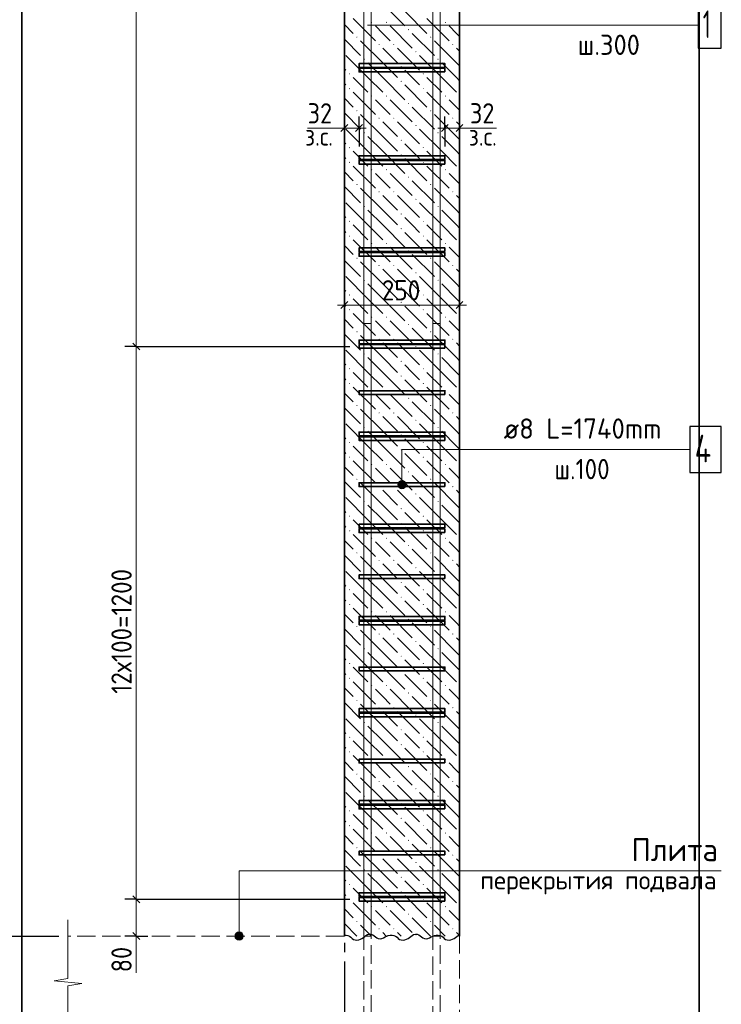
# Model space of a CAD drawing. Header units: millimetres. Extents: x 0 to 42000, y 0 to 29700.
# Tile 3 of 21: x 4735 to 12348, y 5391 to 16079. Entities that reach past the tile are written whole.
import ezdxf

# ---------------------------------------------------------------- set-up
doc = ezdxf.new("R2010")
doc.units = ezdxf.units.MM
doc.linetypes.add('______2', pattern=[270, 200, -70])
doc.linetypes.add('______5', pattern=[1100, 800, -100, 100, -100])
for name, color, linetype, lineweight in [('S1 Продольная арматура', 52, 'Continuous', 25), ('Standard', 7, 'Continuous', 25), ('Выпуски арматуры Г-обр.', 52, 'Continuous', 25), ('ЖБ Перекрытие верхний уровень', 7, 'Continuous', 18), ('Затяжка', 52, 'Continuous', 25), ('Оси', 7, '______5', 13), ('Позиционная метка диаметр_ шаг', 7, 'Continuous', 13), ('Позиционная метка линия выноска', 7, 'Continuous', 13), ('Примечания', 7, 'Continuous', 13), ('Размерная выноска', 7, 'Continuous', 13), ('Хомут', 52, 'Continuous', 25)]:
    doc.layers.add(name, color=color, linetype=linetype, lineweight=lineweight)
doc.layers.add('ЖБ Пилон', color=7, linetype='______2', lineweight=13, true_color=0xa0a0a0)
doc.styles.add('ISOCPEUR', font='txt')

msp = doc.modelspace()

# ---------------------------------------------------------------- hatches: boundary and pattern name
at = {"layer": 'ЖБ Пилон', "linetype": 'Continuous', "lineweight": 18, "transparency": 33554687}
for points in [[(8548, 16051), (8554, 16057), (8561, 16051), (8554, 16044)], [(8708, 16051), (8714, 16057), (8721, 16051), (8714, 16044)], [(9348, 16051), (9354, 16057), (9361, 16051), (9354, 16044)], [(9508, 16051), (9508, 16051), (9508, 16050)], [(8948, 15971), (8954, 15977), (8961, 15971), (8954, 15964)], [(8388, 15891), (8394, 15897), (8401, 15891), (8394, 15884)], [(9188, 15891), (9194, 15897), (9201, 15891), (9194, 15884)], [(8628, 15811), (8634, 15817), (8641, 15811), (8634, 15804)], [(8788, 15811), (8794, 15817), (8801, 15811), (8794, 15804)], [(9028, 15731), (9034, 15737), (9041, 15731), (9034, 15724)], [(9428, 15811), (9434, 15817), (9441, 15811), (9434, 15804)], [(8468, 15651), (8474, 15657), (8481, 15651), (8474, 15644)], [(9268, 15651), (9274, 15657), (9281, 15651), (9274, 15644)], [(8868, 15571), (8874, 15577), (8881, 15571), (8874, 15564)], [(8308, 15491), (8314, 15497), (8321, 15491), (8314, 15484)], [(8868, 15411), (8874, 15417), (8881, 15411), (8874, 15404)], [(9108, 15491), (9114, 15497), (9121, 15491), (9114, 15484)], [(8308, 15331), (8314, 15337), (8321, 15331), (8314, 15324)], [(9108, 15331), (9114, 15337), (9121, 15331), (9114, 15324)], [(8548, 15251), (8554, 15257), (8561, 15251), (8554, 15244)], [(8708, 15251), (8714, 15257), (8721, 15251), (8714, 15244)], [(8948, 15171), (8954, 15177), (8961, 15171), (8954, 15164)], [(9348, 15251), (9354, 15257), (9361, 15251), (9354, 15244)], [(9508, 15251), (9508, 15251), (9508, 15250)], [(8388, 15091), (8394, 15097), (8401, 15091), (8394, 15084)], [(9188, 15091), (9194, 15097), (9201, 15091), (9194, 15084)], [(8628, 15011), (8634, 15017), (8641, 15011), (8634, 15004)], [(8788, 15011), (8794, 15017), (8801, 15011), (8794, 15004)], [(9428, 15011), (9434, 15017), (9441, 15011), (9434, 15004)], [(8468, 14851), (8474, 14857), (8481, 14851), (8474, 14844)], [(9028, 14931), (9034, 14937), (9041, 14931), (9034, 14924)], [(9268, 14851), (9274, 14857), (9281, 14851), (9274, 14844)], [(8868, 14771), (8874, 14777), (8881, 14771), (8874, 14764)], [(8308, 14691), (8314, 14697), (8321, 14691), (8314, 14684)], [(9108, 14691), (9114, 14697), (9121, 14691), (9114, 14684)], [(8308, 14531), (8314, 14537), (8321, 14531), (8314, 14524)], [(8868, 14611), (8874, 14617), (8881, 14611), (8874, 14604)], [(9108, 14531), (9114, 14537), (9121, 14531), (9114, 14524)], [(8548, 14451), (8554, 14457), (8561, 14451), (8554, 14444)], [(8708, 14451), (8714, 14457), (8721, 14451), (8714, 14444)], [(9348, 14451), (9354, 14457), (9361, 14451), (9354, 14444)], [(9508, 14451), (9508, 14451), (9508, 14450)], [(8948, 14371), (8954, 14377), (8961, 14371), (8954, 14364)], [(8388, 14291), (8394, 14297), (8401, 14291), (8394, 14284)], [(8628, 14211), (8634, 14217), (8641, 14211), (8634, 14204)], [(8788, 14211), (8794, 14217), (8801, 14211), (8794, 14204)], [(9188, 14291), (9194, 14297), (9201, 14291), (9194, 14284)], [(9428, 14211), (9434, 14217), (9441, 14211), (9434, 14204)], [(9028, 14131), (9034, 14137), (9041, 14131), (9034, 14124)], [(8468, 14051), (8474, 14057), (8481, 14051), (8474, 14044)], [(9268, 14051), (9274, 14057), (9281, 14051), (9274, 14044)], [(8308, 13891), (8314, 13897), (8321, 13891), (8314, 13884)], [(8868, 13971), (8874, 13977), (8881, 13971), (8874, 13964)], [(9108, 13891), (9114, 13897), (9121, 13891), (9114, 13884)], [(8868, 13811), (8874, 13817), (8881, 13811), (8874, 13804)], [(8308, 13731), (8314, 13737), (8321, 13731), (8314, 13724)], [(9108, 13731), (9114, 13737), (9121, 13731), (9114, 13724)], [(8548, 13651), (8554, 13657), (8561, 13651), (8554, 13644)], [(8708, 13651), (8714, 13657), (8721, 13651), (8714, 13644)], [(8948, 13571), (8954, 13577), (8961, 13571), (8954, 13564)], [(9348, 13651), (9354, 13657), (9361, 13651), (9354, 13644)], [(9508, 13651), (9508, 13651), (9508, 13650)], [(8388, 13491), (8394, 13497), (8401, 13491), (8394, 13484)], [(9188, 13491), (9194, 13497), (9201, 13491), (9194, 13484)], [(8628, 13411), (8634, 13417), (8641, 13411), (8634, 13404)], [(8788, 13411), (8794, 13417), (8801, 13411), (8794, 13404)], [(9428, 13411), (9434, 13417), (9441, 13411), (9434, 13404)], [(8468, 13251), (8474, 13257), (8481, 13251), (8474, 13244)], [(9028, 13331), (9034, 13337), (9041, 13331), (9034, 13324)], [(9268, 13251), (9274, 13257), (9281, 13251), (9274, 13244)], [(8868, 13171), (8874, 13177), (8881, 13171), (8874, 13164)], [(8308, 13091), (8314, 13097), (8321, 13091), (8314, 13084)], [(9108, 13091), (9114, 13097), (9121, 13091), (9114, 13084)], [(8308, 12931), (8314, 12937), (8321, 12931), (8314, 12924)], [(8868, 13011), (8874, 13017), (8881, 13011), (8874, 13004)], [(9108, 12931), (9114, 12937), (9121, 12931), (9114, 12924)], [(8548, 12851), (8554, 12857), (8561, 12851), (8554, 12844)], [(8708, 12851), (8714, 12857), (8721, 12851), (8714, 12844)], [(9348, 12851), (9354, 12857), (9361, 12851), (9354, 12844)], [(9508, 12851), (9508, 12851), (9508, 12850)], [(8948, 12771), (8954, 12777), (8961, 12771), (8954, 12764)], [(8388, 12691), (8394, 12697), (8401, 12691), (8394, 12684)], [(8628, 12611), (8634, 12617), (8641, 12611), (8634, 12604)], [(8788, 12611), (8794, 12617), (8801, 12611), (8794, 12604)], [(9188, 12691), (9194, 12697), (9201, 12691), (9194, 12684)], [(9428, 12611), (9434, 12617), (9441, 12611), (9434, 12604)], [(9028, 12531), (9034, 12537), (9041, 12531), (9034, 12524)], [(8468, 12451), (8474, 12457), (8481, 12451), (8474, 12444)], [(9268, 12451), (9274, 12457), (9281, 12451), (9274, 12444)], [(8308, 12291), (8314, 12297), (8321, 12291), (8314, 12284)], [(8868, 12371), (8874, 12377), (8881, 12371), (8874, 12364)], [(9108, 12291), (9114, 12297), (9121, 12291), (9114, 12284)], [(8868, 12211), (8874, 12217), (8881, 12211), (8874, 12204)], [(8308, 12131), (8314, 12137), (8321, 12131), (8314, 12124)], [(9108, 12131), (9114, 12137), (9121, 12131), (9114, 12124)], [(8548, 12051), (8554, 12057), (8561, 12051), (8554, 12044)], [(8708, 12051), (8714, 12057), (8721, 12051), (8714, 12044)], [(8948, 11971), (8954, 11977), (8961, 11971), (8954, 11964)], [(9348, 12051), (9354, 12057), (9361, 12051), (9354, 12044)], [(9508, 12051), (9508, 12051), (9508, 12050)], [(8388, 11891), (8394, 11897), (8401, 11891), (8394, 11884)], [(9188, 11891), (9194, 11897), (9201, 11891), (9194, 11884)], [(8628, 11811), (8634, 11817), (8641, 11811), (8634, 11804)], [(8788, 11811), (8794, 11817), (8801, 11811), (8794, 11804)], [(9428, 11811), (9434, 11817), (9441, 11811), (9434, 11804)], [(8468, 11651), (8474, 11657), (8481, 11651), (8474, 11644)], [(9028, 11731), (9034, 11737), (9041, 11731), (9034, 11724)], [(9268, 11651), (9274, 11657), (9281, 11651), (9274, 11644)], [(8868, 11571), (8874, 11577), (8881, 11571), (8874, 11564)], [(8308, 11491), (8314, 11497), (8321, 11491), (8314, 11484)], [(9108, 11491), (9114, 11497), (9121, 11491), (9114, 11484)], [(8308, 11331), (8314, 11337), (8321, 11331), (8314, 11324)], [(8868, 11411), (8874, 11417), (8881, 11411), (8874, 11404)], [(9108, 11331), (9114, 11337), (9121, 11331), (9114, 11324)], [(8548, 11251), (8554, 11257), (8561, 11251), (8554, 11244)], [(8708, 11251), (8714, 11257), (8721, 11251), (8714, 11244)], [(9348, 11251), (9354, 11257), (9361, 11251), (9354, 11244)], [(9508, 11251), (9508, 11251), (9508, 11250)], [(8948, 11171), (8954, 11177), (8961, 11171), (8954, 11164)], [(8388, 11091), (8394, 11097), (8401, 11091), (8394, 11084)], [(8628, 11011), (8634, 11017), (8641, 11011), (8634, 11004)], [(8788, 11011), (8794, 11017), (8801, 11011), (8794, 11004)], [(9188, 11091), (9194, 11097), (9201, 11091), (9194, 11084)], [(9428, 11011), (9434, 11017), (9441, 11011), (9434, 11004)], [(9028, 10931), (9034, 10937), (9041, 10931), (9034, 10924)], [(8468, 10851), (8474, 10857), (8481, 10851), (8474, 10844)], [(9268, 10851), (9274, 10857), (9281, 10851), (9274, 10844)], [(8308, 10691), (8314, 10697), (8321, 10691), (8314, 10684)], [(8868, 10771), (8874, 10777), (8881, 10771), (8874, 10764)], [(9108, 10691), (9114, 10697), (9121, 10691), (9114, 10684)], [(8868, 10611), (8874, 10617), (8881, 10611), (8874, 10604)], [(8308, 10531), (8314, 10537), (8321, 10531), (8314, 10524)], [(9108, 10531), (9114, 10537), (9121, 10531), (9114, 10524)], [(8548, 10451), (8554, 10457), (8561, 10451), (8554, 10444)], [(8708, 10451), (8714, 10457), (8721, 10451), (8714, 10444)], [(8948, 10371), (8954, 10377), (8961, 10371), (8954, 10364)], [(9348, 10451), (9354, 10457), (9361, 10451), (9354, 10444)], [(9508, 10451), (9508, 10451), (9508, 10450)], [(8388, 10291), (8394, 10297), (8401, 10291), (8394, 10284)], [(9188, 10291), (9194, 10297), (9201, 10291), (9194, 10284)], [(8628, 10211), (8634, 10217), (8641, 10211), (8634, 10204)], [(8788, 10211), (8794, 10217), (8801, 10211), (8794, 10204)], [(9428, 10211), (9434, 10217), (9441, 10211), (9434, 10204)], [(8468, 10051), (8474, 10057), (8481, 10051), (8474, 10044)], [(9028, 10131), (9034, 10137), (9041, 10131), (9034, 10124)], [(9268, 10051), (9274, 10057), (9281, 10051), (9274, 10044)], [(8868, 9971), (8874, 9977), (8881, 9971), (8874, 9964)], [(8308, 9891), (8314, 9897), (8321, 9891), (8314, 9884)], [(9108, 9891), (9114, 9897), (9121, 9891), (9114, 9884)], [(8308, 9731), (8314, 9737), (8321, 9731), (8314, 9724)], [(8868, 9811), (8874, 9817), (8881, 9811), (8874, 9804)], [(9108, 9731), (9114, 9737), (9121, 9731), (9114, 9724)], [(8548, 9651), (8554, 9657), (8561, 9651), (8554, 9644)], [(8708, 9651), (8714, 9657), (8721, 9651), (8714, 9644)], [(9348, 9651), (9354, 9657), (9361, 9651), (9354, 9644)], [(9508, 9651), (9508, 9651), (9508, 9650)], [(8948, 9571), (8954, 9577), (8961, 9571), (8954, 9564)], [(8388, 9491), (8394, 9497), (8401, 9491), (8394, 9484)], [(8628, 9411), (8634, 9417), (8641, 9411), (8634, 9404)], [(8788, 9411), (8794, 9417), (8801, 9411), (8794, 9404)], [(9188, 9491), (9194, 9497), (9201, 9491), (9194, 9484)], [(9428, 9411), (9434, 9417), (9441, 9411), (9434, 9404)], [(9028, 9331), (9034, 9337), (9041, 9331), (9034, 9324)], [(8468, 9251), (8474, 9257), (8481, 9251), (8474, 9244)], [(9268, 9251), (9274, 9257), (9281, 9251), (9274, 9244)], [(8308, 9091), (8314, 9097), (8321, 9091), (8314, 9084)], [(8868, 9171), (8874, 9177), (8881, 9171), (8874, 9164)], [(9108, 9091), (9114, 9097), (9121, 9091), (9114, 9084)], [(8868, 9011), (8874, 9017), (8881, 9011), (8874, 9004)], [(8308, 8931), (8314, 8937), (8321, 8931), (8314, 8924)], [(9108, 8931), (9114, 8937), (9121, 8931), (9114, 8924)], [(8548, 8851), (8554, 8857), (8561, 8851), (8554, 8844)], [(8708, 8851), (8714, 8857), (8721, 8851), (8714, 8844)], [(8948, 8771), (8954, 8777), (8961, 8771), (8954, 8764)], [(9348, 8851), (9354, 8857), (9361, 8851), (9354, 8844)], [(9508, 8851), (9508, 8851), (9508, 8850)], [(8388, 8691), (8394, 8697), (8401, 8691), (8394, 8684)], [(9188, 8691), (9194, 8697), (9201, 8691), (9194, 8684)], [(8628, 8611), (8634, 8617), (8641, 8611), (8634, 8604)], [(8788, 8611), (8794, 8617), (8801, 8611), (8794, 8604)], [(9428, 8611), (9434, 8617), (9441, 8611), (9434, 8604)], [(8468, 8451), (8474, 8457), (8481, 8451), (8474, 8444)], [(9028, 8531), (9034, 8537), (9041, 8531), (9034, 8524)], [(9268, 8451), (9274, 8457), (9281, 8451), (9274, 8444)], [(8868, 8371), (8874, 8377), (8881, 8371), (8874, 8364)], [(8308, 8291), (8314, 8297), (8321, 8291), (8314, 8284)], [(9108, 8291), (9114, 8297), (9121, 8291), (9114, 8284)], [(8308, 8131), (8314, 8137), (8321, 8131), (8314, 8124)], [(8868, 8211), (8874, 8217), (8881, 8211), (8874, 8204)], [(9108, 8131), (9114, 8137), (9121, 8131), (9114, 8124)], [(8548, 8051), (8554, 8057), (8561, 8051), (8554, 8044)], [(8708, 8051), (8714, 8057), (8721, 8051), (8714, 8044)], [(9348, 8051), (9354, 8057), (9361, 8051), (9354, 8044)], [(9508, 8051), (9508, 8051), (9508, 8050)], [(8948, 7971), (8954, 7977), (8961, 7971), (8954, 7964)], [(8388, 7891), (8394, 7897), (8401, 7891), (8394, 7884)], [(8628, 7811), (8634, 7817), (8641, 7811), (8634, 7804)], [(8788, 7811), (8794, 7817), (8801, 7811), (8794, 7804)], [(9188, 7891), (9194, 7897), (9201, 7891), (9194, 7884)], [(9428, 7811), (9434, 7817), (9441, 7811), (9434, 7804)], [(9028, 7731), (9034, 7737), (9041, 7731), (9034, 7724)], [(8468, 7651), (8474, 7657), (8481, 7651), (8474, 7644)], [(9268, 7651), (9274, 7657), (9281, 7651), (9274, 7644)], [(8308, 7491), (8314, 7497), (8321, 7491), (8314, 7484)], [(8868, 7571), (8874, 7577), (8881, 7571), (8874, 7564)], [(9108, 7491), (9114, 7497), (9121, 7491), (9114, 7484)], [(8868, 7411), (8874, 7417), (8881, 7411), (8874, 7404)], [(8308, 7331), (8314, 7337), (8321, 7331), (8314, 7324)], [(9108, 7331), (9114, 7337), (9121, 7331), (9114, 7324)], [(8548, 7251), (8554, 7257), (8561, 7251), (8554, 7244)], [(8708, 7251), (8714, 7257), (8721, 7251), (8714, 7244)], [(8948, 7171), (8954, 7177), (8961, 7171), (8954, 7164)], [(9348, 7251), (9354, 7257), (9361, 7251), (9354, 7244)], [(9508, 7251), (9508, 7251), (9508, 7250)], [(8388, 7091), (8394, 7097), (8401, 7091), (8394, 7084)], [(9188, 7091), (9194, 7097), (9201, 7091), (9194, 7084)], [(8628, 7011), (8634, 7017), (8641, 7011), (8634, 7004)], [(8788, 7011), (8794, 7017), (8801, 7011), (8794, 7004)], [(9428, 7011), (9434, 7017), (9441, 7011), (9434, 7004)], [(8468, 6851), (8474, 6857), (8481, 6851), (8474, 6844)], [(9028, 6931), (9034, 6937), (9041, 6931), (9034, 6924)], [(9268, 6851), (9274, 6857), (9281, 6851), (9274, 6844)], [(8868, 6771), (8874, 6777), (8881, 6771), (8874, 6764)], [(8308, 6691), (8314, 6697), (8321, 6691), (8314, 6684)], [(9108, 6691), (9114, 6697), (9121, 6691), (9114, 6684)], [(8308, 6531), (8314, 6537), (8321, 6531), (8314, 6524)], [(8868, 6611), (8874, 6617), (8881, 6611), (8874, 6604)], [(9108, 6531), (9114, 6537), (9121, 6531), (9114, 6524)], [(8548, 6451), (8554, 6457), (8561, 6451), (8554, 6444)], [(8708, 6451), (8714, 6457), (8721, 6451), (8714, 6444)], [(9348, 6451), (9354, 6457), (9361, 6451), (9354, 6444)], [(9508, 6451), (9508, 6451), (9508, 6450)], [(8948, 6371), (8954, 6377), (8961, 6371), (8954, 6364)], [(8388, 6291), (8394, 6297), (8401, 6291), (8394, 6284)], [(8628, 6211), (8634, 6217), (8641, 6211), (8634, 6204)], [(8788, 6211), (8794, 6217), (8801, 6211), (8794, 6204)], [(9188, 6291), (9194, 6297), (9201, 6291), (9194, 6284)], [(9428, 6211), (9434, 6217), (9441, 6211), (9434, 6204)], [(9028, 6132), (9034, 6137), (9040, 6132)]]:
    msp.add_hatch(color=7, dxfattribs=at).paths.add_polyline_path(points, flags=16)
at = {"layer": 'Позиционная метка линия выноска', "linetype": 'Continuous', "lineweight": 13, "transparency": 33554687}
for points in [[(8922, 11054), (8844, 11054), (8838, 11032)], [(8922, 11054), (8838, 11032), (8928, 11032)], [(8928, 11032), (8838, 11032), (8844, 11009)], [(8905, 11070), (8860, 11070), (8844, 11054)], [(8905, 11070), (8844, 11054), (8922, 11054)], [(8928, 11032), (8844, 11009), (8922, 11009)], [(8922, 11009), (8844, 11009), (8860, 10993)], [(8860, 11070), (8905, 11070), (8883, 11077)], [(8922, 11009), (8860, 10993), (8905, 10993)], [(8905, 10993), (8860, 10993), (8883, 10987)], [(7071, 6132), (7161, 6132), (7154, 6154)], [(7071, 6132), (7154, 6154), (7077, 6154)], [(7077, 6109), (7161, 6132), (7071, 6132)], [(7077, 6154), (7154, 6154), (7138, 6170)], [(7077, 6154), (7138, 6170), (7093, 6170)], [(7077, 6109), (7154, 6109), (7161, 6132)], [(7093, 6093), (7154, 6109), (7077, 6109)], [(7093, 6170), (7138, 6170), (7116, 6177)], [(7093, 6093), (7138, 6093), (7154, 6109)], [(7138, 6093), (7093, 6093), (7116, 6087)]]:
    msp.add_hatch(color=7, dxfattribs=at).paths.add_polyline_path(points)

# ---------------------------------------------------------------- linework, layer by layer
at = {"layer": 'S1 Продольная арматура', "color": 7, "linetype": 'Continuous', "lineweight": 18, "transparency": 33554687}
for points in [[(9218, 6132), (9218, 24457), (9213, 24494), (9200, 24532), (9181, 24567), (9157, 24596), (9129, 24619), (9094, 24639), (9056, 24652), (9018, 24657), (5718, 24657), (5718, 24737), (9024, 24737), (9074, 24730), (9126, 24713), (9174, 24686), (9214, 24653), (9247, 24613), (9274, 24565), (9291, 24513), (9298, 24462), (9298, 6132), (9218, 6132)], [(9218, 6132), (9218, 24457), (9213, 24494), (9200, 24532), (9181, 24567), (9157, 24596), (9129, 24619), (9094, 24639), (9056, 24652), (9018, 24657), (5718, 24657), (5718, 24737), (9024, 24737), (9074, 24730), (9126, 24713), (9174, 24686), (9214, 24653), (9247, 24613), (9274, 24565), (9291, 24513), (9298, 24462), (9298, 6132), (9218, 6132)], [(9218, 6132), (9218, 24457), (9213, 24494), (9200, 24532), (9181, 24567), (9157, 24596), (9129, 24619), (9094, 24639), (9056, 24652), (9018, 24657), (5718, 24657), (5718, 24737), (9024, 24737), (9074, 24730), (9126, 24713), (9174, 24686), (9214, 24653), (9247, 24613), (9274, 24565), (9291, 24513), (9298, 24462), (9298, 6132), (9218, 6132)], [(9218, 6132), (9218, 24457), (9213, 24494), (9200, 24532), (9181, 24567), (9157, 24596), (9129, 24619), (9094, 24639), (9056, 24652), (9018, 24657), (5718, 24657), (5718, 24737), (9024, 24737), (9074, 24730), (9126, 24713), (9174, 24686), (9214, 24653), (9247, 24613), (9274, 24565), (9291, 24513), (9298, 24462), (9298, 6132), (9218, 6132)], [(8468, 6132), (8468, 24357), (8463, 24394), (8450, 24432), (8431, 24467), (8407, 24496), (8379, 24519), (8344, 24539), (8306, 24552), (8268, 24557), (5218, 24557), (5218, 24637), (8274, 24637), (8324, 24630), (8376, 24613), (8424, 24586), (8464, 24553), (8497, 24513), (8524, 24465), (8541, 24413), (8548, 24362), (8548, 6132), (8468, 6132)], [(8468, 6132), (8468, 24357), (8463, 24394), (8450, 24432), (8431, 24467), (8407, 24496), (8379, 24519), (8344, 24539), (8306, 24552), (8268, 24557), (5218, 24557), (5218, 24637), (8274, 24637), (8324, 24630), (8376, 24613), (8424, 24586), (8464, 24553), (8497, 24513), (8524, 24465), (8541, 24413), (8548, 24362), (8548, 6132), (8468, 6132)], [(8468, 6132), (8468, 24357), (8463, 24394), (8450, 24432), (8431, 24467), (8407, 24496), (8379, 24519), (8344, 24539), (8306, 24552), (8268, 24557), (5218, 24557), (5218, 24637), (8274, 24637), (8324, 24630), (8376, 24613), (8424, 24586), (8464, 24553), (8497, 24513), (8524, 24465), (8541, 24413), (8548, 24362), (8548, 6132), (8468, 6132)], [(8468, 6132), (8468, 24357), (8463, 24394), (8450, 24432), (8431, 24467), (8407, 24496), (8379, 24519), (8344, 24539), (8306, 24552), (8268, 24557), (5218, 24557), (5218, 24637), (8274, 24637), (8324, 24630), (8376, 24613), (8424, 24586), (8464, 24553), (8497, 24513), (8524, 24465), (8541, 24413), (8548, 24362), (8548, 6132), (8468, 6132)]]:
    msp.add_lwpolyline(points, dxfattribs=at)
at = {"layer": 'S1 Продольная арматура', "color": 7, "linetype": 'Continuous', "lineweight": 25, "transparency": 33554687}
msp.add_lwpolyline([(12098, 15770), (12348, 15770), (12348, 16270), (12098, 16270), (12098, 15770)], dxfattribs=at)
at = {"layer": 'Standard', "color": 7, "linetype": 'Continuous', "lineweight": 13, "transparency": 33554687}
for p, q in [((6000, 12532), (6000, 23532)), ((8258, 14903), (8183, 14903)), ((8418, 14903), (8258, 14903)), ((8418, 14903), (8493, 14903)), ((9348, 14903), (9273, 14903)), ((9348, 14903), (9508, 14903)), ((9508, 14903), (9583, 14903)), ((8258, 12982), (8183, 12982)), ((8258, 12982), (9508, 12982)), ((9508, 12982), (9583, 12982)), ((6000, 6532), (6000, 12532)), ((6000, 6132), (6000, 6532)), ((6000, 6132), (6000, 6057))]:
    msp.add_line(p, q, dxfattribs=at)
at = {"layer": 'Standard', "color": 7, "linetype": 'Continuous', "lineweight": -3, "transparency": 33554687}
for p, q in [((8258, 14903), (8258, 15028)), ((8418, 14903), (8418, 15028)), ((9348, 14903), (9348, 15028)), ((9508, 14903), (9508, 15028)), ((8258, 14903), (8258, 14778)), ((8258, 14903), (8258, 14903)), ((8418, 14903), (8418, 14778)), ((8418, 14903), (8418, 14702)), ((9348, 14903), (9348, 14778)), ((9348, 14903), (9348, 14702)), ((9508, 14903), (9508, 14778)), ((9508, 14903), (9508, 14903)), ((8258, 12982), (8258, 13107)), ((9508, 12982), (9508, 13107)), ((8258, 12982), (8258, 12857)), ((8258, 12982), (8258, 12982)), ((9508, 12982), (9508, 12857)), ((9508, 12982), (9508, 12982)), ((6000, 12532), (5875, 12532)), ((6000, 12532), (6125, 12532)), ((6000, 12532), (8318, 12532)), ((6000, 6532), (5875, 6532)), ((6000, 6532), (6125, 6532)), ((4586, 6132), (5158, 6132)), ((6000, 6132), (5875, 6132)), ((6000, 6132), (6125, 6132)), ((6000, 6132), (6000, 6132))]:
    msp.add_line(p, q, dxfattribs=at)
at = {"layer": 'Standard', "color": 7, "linetype": 'Continuous', "lineweight": 25, "transparency": 33554687}
for p, q in [((8295, 14941), (8220, 14866)), ((8455, 14941), (8380, 14866)), ((9310, 14866), (9385, 14941)), ((9470, 14866), (9545, 14941)), ((8220, 12944), (8295, 13019)), ((9470, 12944), (9545, 13019)), ((6038, 12494), (5963, 12569)), ((6038, 6494), (5963, 6569)), ((6038, 6094), (5963, 6169))]:
    msp.add_line(p, q, dxfattribs=at)
at = {"layer": 'Standard', "color": 254, "linetype": 'Continuous', "lineweight": 35, "true_color": 0xc4c4ff, "transparency": 33554687}
msp.add_lwpolyline([(4758, 3632), (12108, 3632), (12108, 27682), (4758, 27682), (4758, 3632)], dxfattribs=at)
at = {"layer": 'Standard', "color": 7, "linetype": 'Continuous', "lineweight": -3, "transparency": 33554687}
msp.add_lwpolyline([(6000, 6532), (6582, 6532), (6582, 6532), (8318, 6532)], dxfattribs=at)
at = {"layer": 'Выпуски арматуры Г-обр.', "color": 7, "linetype": '______2', "lineweight": 13, "transparency": 33554687}
for points in [[(8548, 12782), (8548, 4092), (8468, 4092), (8468, 12782), (8548, 12782)], [(8548, 12782), (8548, 4092), (8468, 4092), (8468, 12782), (8548, 12782)], [(8548, 12782), (8548, 4092), (8468, 4092), (8468, 12782), (8548, 12782)], [(8548, 12782), (8548, 4092), (8468, 4092), (8468, 12782), (8548, 12782)], [(9298, 12782), (9298, 4092), (9218, 4092), (9218, 12782), (9298, 12782)], [(9298, 12782), (9298, 4092), (9218, 4092), (9218, 12782), (9298, 12782)], [(9298, 12782), (9298, 4092), (9218, 4092), (9218, 12782), (9298, 12782)], [(9298, 12782), (9298, 4092), (9218, 4092), (9218, 12782), (9298, 12782)]]:
    msp.add_lwpolyline(points, dxfattribs=at)
at = {"layer": 'ЖБ Перекрытие верхний уровень', "color": 7, "linetype": '______2', "lineweight": 18, "transparency": 33554687}
for p, q in [((8258, 6132), (5258, 6132)), ((9508, 5132), (9508, 6132))]:
    msp.add_line(p, q, dxfattribs=at)
at = {"layer": 'ЖБ Пилон', "color": 7, "linetype": 'Continuous', "lineweight": 35, "transparency": 33554687}
for p, q in [((8258, 24032), (8258, 6132)), ((9508, 6132), (9508, 24032))]:
    msp.add_line(p, q, dxfattribs=at)
at = {"layer": 'ЖБ Пилон', "color": 9, "linetype": 'Continuous', "lineweight": 18, "true_color": 0xc7c7c7, "transparency": 33554687}
for p, q in [((8674, 16251), (8914, 16011)), ((8914, 16171), (9154, 15931)), ((8354, 16091), (8594, 15851)), ((9154, 16091), (9394, 15851)), ((8258, 16027), (8354, 15931)), ((8674, 15931), (8594, 16011)), ((8754, 15851), (8674, 15931)), ((8754, 16011), (8994, 15771)), ((8994, 15931), (9234, 15691)), ((9474, 15931), (9394, 16011)), ((9508, 15897), (9474, 15931)), ((8258, 15867), (8434, 15691)), ((8674, 15611), (8434, 15851)), ((9474, 15611), (9234, 15851)), ((8674, 15771), (8834, 15611)), ((8834, 15771), (9074, 15531)), ((9474, 15771), (9508, 15737)), ((8514, 15451), (8274, 15691)), ((8514, 15611), (8674, 15451)), ((8674, 15611), (8834, 15451)), ((9314, 15451), (9074, 15691)), ((9314, 15611), (9474, 15451)), ((9474, 15611), (9508, 15577)), ((8258, 15547), (8274, 15531)), ((8994, 15451), (8914, 15531)), ((8354, 15451), (8514, 15291)), ((8514, 15451), (8674, 15291)), ((8674, 15451), (8914, 15211)), ((9074, 15371), (8994, 15451)), ((9154, 15451), (9314, 15291)), ((9314, 15451), (9474, 15291)), ((9474, 15451), (9508, 15417)), ((8274, 15371), (8258, 15387)), ((8354, 15291), (8594, 15051)), ((8914, 15371), (9154, 15131)), ((9154, 15291), (9394, 15051)), ((8258, 15227), (8354, 15131)), ((8674, 15131), (8594, 15211)), ((8754, 15211), (8994, 14971)), ((9474, 15131), (9394, 15211)), ((8754, 15051), (8674, 15131)), ((8994, 15131), (9234, 14891)), ((9508, 15097), (9474, 15131)), ((8258, 15067), (8434, 14891)), ((8674, 14811), (8434, 15051)), ((8674, 14971), (8834, 14811)), ((8834, 14971), (9074, 14731)), ((9474, 14811), (9234, 15051)), ((9474, 14971), (9508, 14937)), ((8514, 14651), (8274, 14891)), ((9314, 14651), (9074, 14891)), ((8514, 14811), (8674, 14651)), ((8674, 14811), (8834, 14651)), ((9314, 14811), (9474, 14651)), ((9474, 14811), (9508, 14777)), ((8258, 14747), (8274, 14731)), ((8354, 14651), (8514, 14491)), ((8514, 14651), (8674, 14491)), ((8674, 14651), (8914, 14411)), ((8994, 14651), (8914, 14731)), ((9074, 14571), (8994, 14651)), ((9154, 14651), (9314, 14491)), ((9314, 14651), (9474, 14491)), ((9474, 14651), (9508, 14617)), ((8274, 14571), (8258, 14587)), ((8914, 14571), (9154, 14331)), ((8354, 14491), (8594, 14251)), ((9154, 14491), (9394, 14251)), ((8258, 14427), (8354, 14331)), ((8674, 14331), (8594, 14411)), ((8754, 14251), (8674, 14331)), ((8754, 14411), (8994, 14171)), ((8994, 14331), (9234, 14091)), ((9474, 14331), (9394, 14411)), ((9508, 14297), (9474, 14331)), ((8258, 14267), (8434, 14091)), ((8674, 14011), (8434, 14251)), ((9474, 14011), (9234, 14251)), ((8674, 14171), (8834, 14011)), ((8834, 14171), (9074, 13931)), ((9474, 14171), (9508, 14137)), ((8514, 13851), (8274, 14091)), ((8514, 14011), (8674, 13851)), ((8674, 14011), (8834, 13851)), ((9314, 13851), (9074, 14091)), ((9314, 14011), (9474, 13851)), ((9474, 14011), (9508, 13977)), ((8258, 13947), (8274, 13931)), ((8994, 13851), (8914, 13931)), ((8354, 13851), (8514, 13691)), ((8514, 13851), (8674, 13691)), ((8674, 13851), (8914, 13611)), ((9074, 13771), (8994, 13851)), ((9154, 13851), (9314, 13691)), ((9314, 13851), (9474, 13691)), ((9474, 13851), (9508, 13817)), ((8274, 13771), (8258, 13787)), ((8354, 13691), (8594, 13451)), ((8914, 13771), (9154, 13531)), ((9154, 13691), (9394, 13451)), ((8258, 13627), (8354, 13531)), ((8674, 13531), (8594, 13611)), ((8754, 13611), (8994, 13371)), ((9474, 13531), (9394, 13611)), ((8754, 13451), (8674, 13531)), ((8994, 13531), (9234, 13291)), ((9508, 13497), (9474, 13531)), ((8258, 13467), (8434, 13291)), ((8674, 13211), (8434, 13451)), ((8674, 13371), (8834, 13211)), ((8834, 13371), (9074, 13131)), ((9474, 13211), (9234, 13451)), ((9474, 13371), (9508, 13337)), ((8514, 13051), (8274, 13291)), ((9314, 13051), (9074, 13291)), ((8258, 13147), (8274, 13131)), ((8514, 13211), (8674, 13051)), ((8674, 13211), (8834, 13051)), ((9314, 13211), (9474, 13051)), ((9474, 13211), (9508, 13177)), ((8354, 13051), (8514, 12891)), ((8514, 13051), (8674, 12891)), ((8674, 13051), (8914, 12811)), ((8994, 13051), (8914, 13131)), ((9074, 12971), (8994, 13051)), ((9154, 13051), (9314, 12891)), ((9314, 13051), (9474, 12891)), ((9474, 13051), (9508, 13017)), ((8274, 12971), (8258, 12987)), ((8914, 12971), (9154, 12731)), ((8258, 12827), (8354, 12731)), ((8354, 12891), (8594, 12651)), ((9154, 12891), (9394, 12651)), ((8674, 12731), (8594, 12811)), ((8754, 12651), (8674, 12731)), ((8754, 12811), (8994, 12571)), ((8994, 12731), (9234, 12491)), ((9474, 12731), (9394, 12811)), ((9508, 12697), (9474, 12731)), ((8258, 12667), (8434, 12491)), ((8674, 12411), (8434, 12651)), ((9474, 12411), (9234, 12651)), ((8674, 12571), (8834, 12411)), ((8834, 12571), (9074, 12331)), ((9474, 12571), (9508, 12537)), ((8514, 12251), (8274, 12491)), ((8514, 12411), (8674, 12251)), ((8674, 12411), (8834, 12251)), ((9314, 12251), (9074, 12491)), ((9314, 12411), (9474, 12251)), ((9474, 12411), (9508, 12377)), ((8258, 12347), (8274, 12331)), ((8994, 12251), (8914, 12331)), ((8274, 12171), (8258, 12187)), ((8354, 12251), (8514, 12091)), ((8514, 12251), (8674, 12091)), ((8674, 12251), (8914, 12011)), ((9074, 12171), (8994, 12251)), ((9154, 12251), (9314, 12091)), ((9314, 12251), (9474, 12091)), ((9474, 12251), (9508, 12217)), ((8354, 12091), (8594, 11851)), ((8914, 12171), (9154, 11931)), ((9154, 12091), (9394, 11851)), ((8258, 12027), (8354, 11931)), ((8674, 11931), (8594, 12011)), ((8754, 12011), (8994, 11771)), ((9474, 11931), (9394, 12011)), ((8258, 11867), (8434, 11691)), ((8754, 11851), (8674, 11931)), ((8994, 11931), (9234, 11691)), ((9508, 11897), (9474, 11931)), ((8674, 11611), (8434, 11851)), ((8674, 11771), (8834, 11611)), ((8834, 11771), (9074, 11531)), ((9474, 11611), (9234, 11851)), ((9474, 11771), (9508, 11737)), ((8514, 11451), (8274, 11691)), ((9314, 11451), (9074, 11691)), ((8258, 11547), (8274, 11531)), ((8514, 11611), (8674, 11451)), ((8674, 11611), (8834, 11451)), ((9314, 11611), (9474, 11451)), ((9474, 11611), (9508, 11577)), ((8354, 11451), (8514, 11291)), ((8514, 11451), (8674, 11291)), ((8674, 11451), (8914, 11211)), ((8994, 11451), (8914, 11531)), ((9074, 11371), (8994, 11451)), ((9154, 11451), (9314, 11291)), ((9314, 11451), (9474, 11291)), ((9474, 11451), (9508, 11417)), ((8274, 11371), (8258, 11387)), ((8914, 11371), (9154, 11131)), ((8258, 11227), (8354, 11131)), ((8354, 11291), (8594, 11051)), ((9154, 11291), (9394, 11051)), ((8674, 11131), (8594, 11211)), ((8754, 11051), (8674, 11131)), ((8754, 11211), (8994, 10971)), ((8994, 11131), (9234, 10891)), ((9474, 11131), (9394, 11211)), ((9508, 11097), (9474, 11131)), ((8258, 11067), (8434, 10891)), ((8674, 10811), (8434, 11051)), ((9474, 10811), (9234, 11051)), ((8674, 10971), (8834, 10811)), ((8834, 10971), (9074, 10731)), ((9474, 10971), (9508, 10937)), ((8514, 10651), (8274, 10891)), ((8514, 10811), (8674, 10651)), ((8674, 10811), (8834, 10651)), ((9314, 10651), (9074, 10891)), ((9314, 10811), (9474, 10651)), ((9474, 10811), (9508, 10777)), ((8258, 10747), (8274, 10731)), ((8994, 10651), (8914, 10731)), ((8274, 10571), (8258, 10587)), ((8354, 10651), (8514, 10491)), ((8514, 10651), (8674, 10491)), ((8674, 10651), (8914, 10411)), ((9074, 10571), (8994, 10651)), ((9154, 10651), (9314, 10491)), ((9314, 10651), (9474, 10491)), ((9474, 10651), (9508, 10617)), ((8354, 10491), (8594, 10251)), ((8914, 10571), (9154, 10331)), ((9154, 10491), (9394, 10251)), ((8258, 10427), (8354, 10331)), ((8674, 10331), (8594, 10411)), ((8754, 10411), (8994, 10171)), ((9474, 10331), (9394, 10411)), ((8258, 10267), (8434, 10091)), ((8754, 10251), (8674, 10331)), ((8994, 10331), (9234, 10091)), ((9508, 10297), (9474, 10331)), ((8674, 10011), (8434, 10251)), ((8674, 10171), (8834, 10011)), ((8834, 10171), (9074, 9931)), ((9474, 10011), (9234, 10251)), ((9474, 10171), (9508, 10137)), ((8514, 9851), (8274, 10091)), ((9314, 9851), (9074, 10091)), ((8258, 9947), (8274, 9931)), ((8514, 10011), (8674, 9851)), ((8674, 10011), (8834, 9851)), ((9314, 10011), (9474, 9851)), ((9474, 10011), (9508, 9977)), ((8354, 9851), (8514, 9691)), ((8514, 9851), (8674, 9691)), ((8674, 9851), (8914, 9611)), ((8994, 9851), (8914, 9931)), ((9074, 9771), (8994, 9851)), ((9154, 9851), (9314, 9691)), ((9314, 9851), (9474, 9691)), ((9474, 9851), (9508, 9817)), ((8274, 9771), (8258, 9787)), ((8914, 9771), (9154, 9531)), ((8258, 9627), (8354, 9531)), ((8354, 9691), (8594, 9451)), ((9154, 9691), (9394, 9451)), ((8674, 9531), (8594, 9611)), ((8754, 9451), (8674, 9531)), ((8754, 9611), (8994, 9371)), ((8994, 9531), (9234, 9291)), ((9474, 9531), (9394, 9611)), ((9508, 9497), (9474, 9531)), ((8258, 9467), (8434, 9291)), ((8674, 9211), (8434, 9451)), ((9474, 9211), (9234, 9451)), ((8674, 9371), (8834, 9211)), ((8834, 9371), (9074, 9131)), ((9474, 9371), (9508, 9337)), ((8514, 9051), (8274, 9291)), ((8514, 9211), (8674, 9051)), ((8674, 9211), (8834, 9051)), ((9314, 9051), (9074, 9291)), ((9314, 9211), (9474, 9051)), ((9474, 9211), (9508, 9177)), ((8258, 9147), (8274, 9131)), ((8994, 9051), (8914, 9131)), ((8274, 8971), (8258, 8987)), ((8354, 9051), (8514, 8891)), ((8514, 9051), (8674, 8891)), ((8674, 9051), (8914, 8811)), ((9074, 8971), (8994, 9051)), ((9154, 9051), (9314, 8891)), ((9314, 9051), (9474, 8891)), ((9474, 9051), (9508, 9017)), ((8354, 8891), (8594, 8651)), ((8914, 8971), (9154, 8731)), ((9154, 8891), (9394, 8651)), ((8258, 8827), (8354, 8731)), ((8674, 8731), (8594, 8811)), ((8754, 8811), (8994, 8571)), ((9474, 8731), (9394, 8811)), ((8258, 8667), (8434, 8491)), ((8754, 8651), (8674, 8731)), ((8994, 8731), (9234, 8491)), ((9508, 8697), (9474, 8731)), ((8674, 8411), (8434, 8651)), ((8674, 8571), (8834, 8411)), ((8834, 8571), (9074, 8331)), ((9474, 8411), (9234, 8651)), ((9474, 8571), (9508, 8537)), ((8514, 8251), (8274, 8491)), ((9314, 8251), (9074, 8491)), ((8258, 8347), (8274, 8331)), ((8514, 8411), (8674, 8251)), ((8674, 8411), (8834, 8251)), ((9314, 8411), (9474, 8251)), ((9474, 8411), (9508, 8377)), ((8354, 8251), (8514, 8091)), ((8514, 8251), (8674, 8091)), ((8674, 8251), (8914, 8011)), ((8994, 8251), (8914, 8331)), ((9074, 8171), (8994, 8251)), ((9154, 8251), (9314, 8091)), ((9314, 8251), (9474, 8091)), ((9474, 8251), (9508, 8217)), ((8274, 8171), (8258, 8187)), ((8914, 8171), (9154, 7931)), ((8258, 8027), (8354, 7931)), ((8354, 8091), (8594, 7851)), ((9154, 8091), (9394, 7851)), ((8674, 7931), (8594, 8011)), ((8754, 7851), (8674, 7931)), ((8754, 8011), (8994, 7771)), ((8994, 7931), (9234, 7691)), ((9474, 7931), (9394, 8011)), ((9508, 7897), (9474, 7931)), ((8258, 7867), (8434, 7691)), ((8674, 7611), (8434, 7851)), ((9474, 7611), (9234, 7851)), ((8674, 7771), (8834, 7611)), ((8834, 7771), (9074, 7531)), ((9474, 7771), (9508, 7737)), ((8514, 7451), (8274, 7691)), ((8514, 7611), (8674, 7451)), ((8674, 7611), (8834, 7451)), ((9314, 7451), (9074, 7691)), ((9314, 7611), (9474, 7451)), ((9474, 7611), (9508, 7577)), ((8258, 7547), (8274, 7531)), ((8994, 7451), (8914, 7531)), ((8274, 7371), (8258, 7387)), ((8354, 7451), (8514, 7291)), ((8514, 7451), (8674, 7291)), ((8674, 7451), (8914, 7211)), ((9074, 7371), (8994, 7451)), ((9154, 7451), (9314, 7291)), ((9314, 7451), (9474, 7291)), ((9474, 7451), (9508, 7417)), ((8354, 7291), (8594, 7051)), ((8914, 7371), (9154, 7131)), ((9154, 7291), (9394, 7051)), ((8258, 7227), (8354, 7131)), ((8674, 7131), (8594, 7211)), ((8754, 7211), (8994, 6971)), ((9474, 7131), (9394, 7211)), ((8258, 7067), (8434, 6891)), ((8754, 7051), (8674, 7131)), ((8994, 7131), (9234, 6891)), ((9508, 7097), (9474, 7131)), ((8674, 6811), (8434, 7051)), ((8674, 6971), (8834, 6811)), ((8834, 6971), (9074, 6731)), ((9474, 6811), (9234, 7051)), ((9474, 6971), (9508, 6937)), ((8514, 6651), (8274, 6891)), ((9314, 6651), (9074, 6891)), ((8258, 6747), (8274, 6731)), ((8514, 6811), (8674, 6651)), ((8674, 6811), (8834, 6651)), ((9314, 6811), (9474, 6651)), ((9474, 6811), (9508, 6777)), ((8354, 6651), (8514, 6491)), ((8514, 6651), (8674, 6491)), ((8674, 6651), (8914, 6411)), ((8994, 6651), (8914, 6731)), ((9074, 6571), (8994, 6651)), ((9154, 6651), (9314, 6491)), ((9314, 6651), (9474, 6491)), ((9474, 6651), (9508, 6617)), ((8274, 6571), (8258, 6587)), ((8914, 6571), (9154, 6331)), ((8258, 6427), (8354, 6331)), ((8354, 6491), (8594, 6251)), ((9154, 6491), (9394, 6251)), ((8674, 6331), (8594, 6411)), ((8754, 6251), (8674, 6331)), ((8754, 6411), (8994, 6171)), ((8994, 6331), (9193, 6132)), ((9474, 6331), (9394, 6411)), ((9508, 6297), (9474, 6331)), ((8258, 6267), (8393, 6132)), ((8553, 6132), (8434, 6251)), ((9353, 6132), (9234, 6251)), ((8674, 6171), (8713, 6132)), ((8834, 6171), (8873, 6132)), ((9474, 6171), (9508, 6137))]:
    msp.add_line(p, q, dxfattribs=at)
at = {"layer": 'Затяжка', "color": 7, "linetype": 'Continuous', "lineweight": 35, "transparency": 33554687}
for points in [[(9348, 15562), (8418, 15562), (8418, 15602), (9348, 15602), (9348, 15562)], [(9348, 15562), (8418, 15562), (8418, 15602), (9348, 15602), (9348, 15562)], [(9348, 14562), (8418, 14562), (8418, 14602), (9348, 14602), (9348, 14562)], [(9348, 14562), (8418, 14562), (8418, 14602), (9348, 14602), (9348, 14562)], [(9348, 13562), (8418, 13562), (8418, 13602), (9348, 13602), (9348, 13562)], [(9348, 13562), (8418, 13562), (8418, 13602), (9348, 13602), (9348, 13562)], [(9348, 12562), (8418, 12562), (8418, 12602), (9348, 12602), (9348, 12562)], [(9348, 12562), (8418, 12562), (8418, 12602), (9348, 12602), (9348, 12562)], [(9348, 11562), (8418, 11562), (8418, 11602), (9348, 11602), (9348, 11562)], [(9348, 11562), (8418, 11562), (8418, 11602), (9348, 11602), (9348, 11562)], [(9348, 10562), (8418, 10562), (8418, 10602), (9348, 10602), (9348, 10562)], [(9348, 10562), (8418, 10562), (8418, 10602), (9348, 10602), (9348, 10562)], [(9348, 9562), (8418, 9562), (8418, 9602), (9348, 9602), (9348, 9562)], [(9348, 9562), (8418, 9562), (8418, 9602), (9348, 9602), (9348, 9562)], [(9348, 8562), (8418, 8562), (8418, 8602), (9348, 8602), (9348, 8562)], [(9348, 8562), (8418, 8562), (8418, 8602), (9348, 8602), (9348, 8562)], [(9348, 7562), (8418, 7562), (8418, 7602), (9348, 7602), (9348, 7562)], [(9348, 7562), (8418, 7562), (8418, 7602), (9348, 7602), (9348, 7562)], [(9348, 6562), (8418, 6562), (8418, 6602), (9348, 6602), (9348, 6562)], [(9348, 6562), (8418, 6562), (8418, 6602), (9348, 6602), (9348, 6562)]]:
    msp.add_lwpolyline(points, dxfattribs=at)
at = {"layer": 'Оси', "color": 8, "linetype": '______5', "lineweight": -3, "transparency": 33554687}
msp.add_line((8258, 6957), (8258, 3341), dxfattribs=at)
at = {"layer": 'Позиционная метка линия выноска', "color": 7, "linetype": 'Continuous', "lineweight": 13, "transparency": 33554687}
for p, q in [((8508, 16020), (12098, 16020)), ((8838, 11032), (8838, 11032)), ((8883, 11077), (8883, 11077)), ((8928, 11032), (8928, 11032)), ((8883, 10987), (8883, 10987)), ((7071, 6132), (7071, 6132)), ((7116, 6177), (7116, 6177)), ((7161, 6132), (7161, 6132)), ((7116, 6087), (7116, 6087))]:
    msp.add_line(p, q, dxfattribs=at)
for points in [[(12008, 11414), (8883, 11414), (8883, 11032)], [(7116, 6132), (7116, 6840), (12348, 6840)]]:
    msp.add_lwpolyline(points, dxfattribs=at)
for centre in [(8883, 11032), (7116, 6132)]:
    msp.add_circle(centre, 45, dxfattribs=at)
at = {"layer": 'Примечания', "color": 7, "linetype": 'Continuous', "lineweight": 13, "transparency": 33554687}
for p, q in [((5258, 6307), (5258, 5672)), ((6000, 6132), (6000, 5732)), ((5258, 5672), (5108, 5645)), ((5108, 5645), (5408, 5618)), ((5408, 5618), (5258, 5591)), ((5258, 5591), (5258, 4957))]:
    msp.add_line(p, q, dxfattribs=at)
at = {"layer": 'Примечания', "color": 7, "linetype": 'Continuous', "lineweight": 25, "transparency": 33554687}
for points in [[(8258, 6141), (8276, 6141), (8296, 6138), (8314, 6131), (8329, 6120), (8341, 6107), (8356, 6096), (8374, 6090), (8394, 6086), (8413, 6090), (8431, 6097), (8449, 6105), (8464, 6116), (8478, 6128), (8492, 6139), (8509, 6148), (8528, 6153), (8548, 6152), (8567, 6147), (8582, 6136), (8595, 6124), (8609, 6112), (8626, 6104), (8646, 6102), (8665, 6107), (8683, 6114), (8700, 6123), (8717, 6131), (8734, 6139), (8754, 6143), (8758, 6143)], [(8758, 6141), (8776, 6141), (8796, 6138), (8814, 6131), (8829, 6120), (8841, 6107), (8856, 6096), (8874, 6090), (8894, 6086), (8913, 6090), (8931, 6097), (8949, 6105), (8964, 6116), (8978, 6128), (8992, 6139), (9009, 6148), (9028, 6153), (9048, 6152), (9067, 6147), (9082, 6136), (9095, 6124), (9109, 6112), (9126, 6104), (9146, 6102), (9165, 6107), (9183, 6114), (9200, 6123), (9217, 6131), (9234, 6139), (9254, 6143), (9258, 6143)], [(9258, 6141), (9276, 6141), (9296, 6138), (9314, 6131), (9329, 6120), (9341, 6107), (9356, 6096), (9374, 6090), (9394, 6086), (9413, 6090), (9431, 6097), (9449, 6105), (9464, 6116), (9478, 6128), (9492, 6139), (9508, 6148)]]:
    msp.add_lwpolyline(points, dxfattribs=at)
at = {"layer": 'Размерная выноска', "color": 7, "linetype": 'Continuous', "lineweight": 13, "transparency": 33554687}
for p, q in [((8258, 14903), (7858, 14903)), ((9508, 14903), (9908, 14903))]:
    msp.add_line(p, q, dxfattribs=at)
at = {"layer": 'Хомут', "color": 7, "linetype": 'Continuous', "lineweight": 35, "transparency": 33554687}
for points in [[(9348, 15512), (8418, 15512), (8418, 15552), (9348, 15552), (9348, 15512)], [(9348, 15512), (8418, 15512), (8418, 15552), (9348, 15552), (9348, 15512)], [(9348, 14512), (8418, 14512), (8418, 14552), (9348, 14552), (9348, 14512)], [(9348, 14512), (8418, 14512), (8418, 14552), (9348, 14552), (9348, 14512)], [(9348, 13512), (8418, 13512), (8418, 13552), (9348, 13552), (9348, 13512)], [(9348, 13512), (8418, 13512), (8418, 13552), (9348, 13552), (9348, 13512)], [(9348, 12512), (8418, 12512), (8418, 12552), (9348, 12552), (9348, 12512)], [(9348, 12512), (8418, 12512), (8418, 12552), (9348, 12552), (9348, 12512)], [(9348, 12012), (8418, 12012), (8418, 12052), (9348, 12052), (9348, 12012)], [(9348, 12012), (8418, 12012), (8418, 12052), (9348, 12052), (9348, 12012)], [(9348, 11512), (8418, 11512), (8418, 11552), (9348, 11552), (9348, 11512)], [(9348, 11512), (8418, 11512), (8418, 11552), (9348, 11552), (9348, 11512)], [(9348, 11012), (8418, 11012), (8418, 11052), (9348, 11052), (9348, 11012)], [(9348, 11012), (8418, 11012), (8418, 11052), (9348, 11052), (9348, 11012)], [(9348, 10512), (8418, 10512), (8418, 10552), (9348, 10552), (9348, 10512)], [(9348, 10512), (8418, 10512), (8418, 10552), (9348, 10552), (9348, 10512)], [(9348, 10012), (8418, 10012), (8418, 10052), (9348, 10052), (9348, 10012)], [(9348, 10012), (8418, 10012), (8418, 10052), (9348, 10052), (9348, 10012)], [(9348, 9512), (8418, 9512), (8418, 9552), (9348, 9552), (9348, 9512)], [(9348, 9512), (8418, 9512), (8418, 9552), (9348, 9552), (9348, 9512)], [(9348, 9012), (8418, 9012), (8418, 9052), (9348, 9052), (9348, 9012)], [(9348, 9012), (8418, 9012), (8418, 9052), (9348, 9052), (9348, 9012)], [(9348, 8512), (8418, 8512), (8418, 8552), (9348, 8552), (9348, 8512)], [(9348, 8512), (8418, 8512), (8418, 8552), (9348, 8552), (9348, 8512)], [(9348, 8012), (8418, 8012), (8418, 8052), (9348, 8052), (9348, 8012)], [(9348, 8012), (8418, 8012), (8418, 8052), (9348, 8052), (9348, 8012)], [(9348, 7512), (8418, 7512), (8418, 7552), (9348, 7552), (9348, 7512)], [(9348, 7512), (8418, 7512), (8418, 7552), (9348, 7552), (9348, 7512)], [(9348, 7012), (8418, 7012), (8418, 7052), (9348, 7052), (9348, 7012)], [(9348, 7012), (8418, 7012), (8418, 7052), (9348, 7052), (9348, 7012)], [(9348, 6512), (8418, 6512), (8418, 6552), (9348, 6552), (9348, 6512)], [(9348, 6512), (8418, 6512), (8418, 6552), (9348, 6552), (9348, 6512)]]:
    msp.add_lwpolyline(points, dxfattribs=at)
at = {"layer": 'Хомут', "color": 7, "linetype": 'Continuous', "lineweight": 25, "transparency": 33554687}
msp.add_lwpolyline([(12008, 11164), (12348, 11164), (12348, 11664), (12008, 11664), (12008, 11164)], dxfattribs=at)

# ---------------------------------------------------------------- texts
at = {"layer": 'S1 Продольная арматура', "color": 7, "linetype": 'Continuous', "lineweight": 13, "transparency": 33554687, "attachment_point": 7, "style": 'ISOCPEUR'}
for s, insert, char_height, width in [('\\W0.56;1', (12148, 15880), 300, 233.33), ('\\W0.95;ш.300 ', (10789, 15697), 220, 962.12)]:
    msp.add_mtext(s, dxfattribs=dict(at, insert=insert, char_height=char_height, width=width))
at = {"layer": 'Standard', "color": 7, "linetype": 'Continuous', "lineweight": 25, "transparency": 33554687, "char_height": 220, "attachment_point": 7, "style": 'ISOCPEUR'}
for s, insert, width in [('\\W0.87;32', (7859, 14953), 403.93), ('\\W0.87;32', (9620, 14953), 403.94), ('\\W0.91;250', (8663, 13032), 562)]:
    msp.add_mtext(s, dxfattribs=dict(at, insert=insert, width=width))
at = {"layer": 'Standard', "color": 7, "linetype": 'Continuous', "lineweight": 18, "transparency": 33554687, "char_height": 200, "width": 459.94, "attachment_point": 7, "style": 'ISOCPEUR'}
for insert in [(7832, 14712), (9609, 14712)]:
    msp.add_mtext('\\W0.90;з.с.', dxfattribs=dict(at, insert=insert))
at = {"layer": 'Standard', "color": 7, "linetype": 'Continuous', "lineweight": 25, "transparency": 33554687, "char_height": 220, "attachment_point": 7, "rotation": 90, "style": 'ISOCPEUR'}
for s, insert, width in [('\\W0.90;12х100=1200', (5950, 8762), 1659.82), ('\\W0.87;80', (5950, 5739), 403.93)]:
    msp.add_mtext(s, dxfattribs=dict(at, insert=insert, width=width))
at = {"layer": 'Позиционная метка диаметр_ шаг', "color": 7, "linetype": 'Continuous', "lineweight": 25, "transparency": 33554687, "attachment_point": 7, "style": 'ISOCPEUR'}
for s, insert, char_height, width in [('\\W0.95;Плита', (11373, 6945), 250, 1093.33), ('\\W0.98;перекрытия подвала', (9731, 6585), 200, 2696.75)]:
    msp.add_mtext(s, dxfattribs=dict(at, insert=insert, char_height=char_height, width=width))
at = {"layer": 'Хомут', "color": 7, "linetype": 'Continuous', "lineweight": 13, "transparency": 33554687, "attachment_point": 7, "style": 'ISOCPEUR'}
for s, insert, char_height, width in [('\\W0.96;ø8 L=1740mm ', (9986, 11531), 220, 2018.39), ('\\W0.80;4', (12058, 11274), 300, 359.83), ('\\W0.90;ш.100 ', (10536, 11091), 220, 912.89)]:
    msp.add_mtext(s, dxfattribs=dict(at, insert=insert, char_height=char_height, width=width))

doc.saveas('drawing.dxf')
